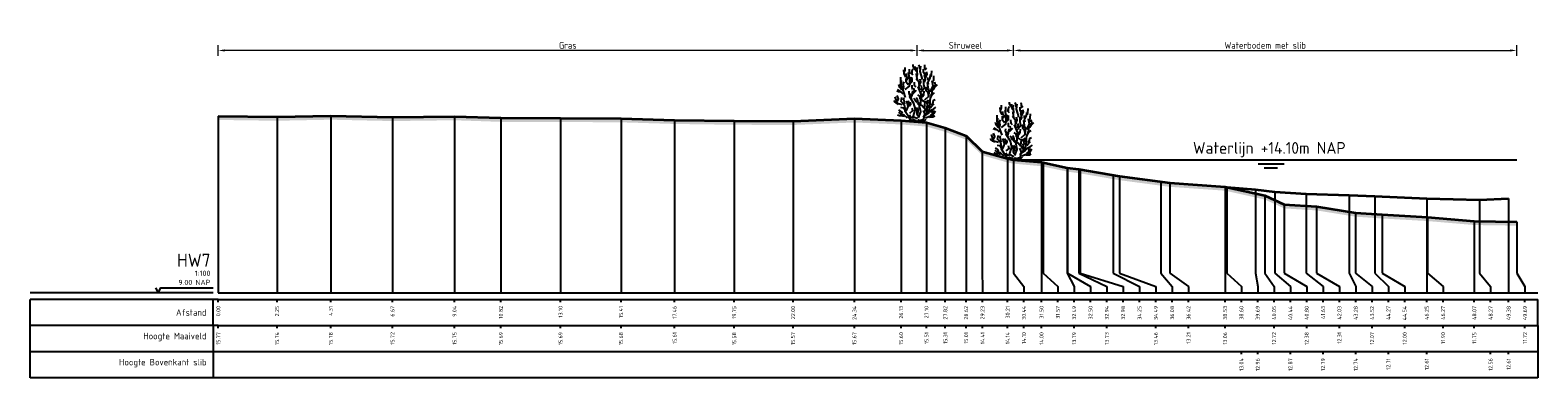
# Model space of a CAD drawing. Header units: metres. Extents: x 197883 to 206898, y 361907 to 364395.
# Tile 118 of 256: x 205777 to 205834, y 363237 to 363250. Entities that reach past the tile are written whole.
import ezdxf
from ezdxf.enums import TextEntityAlignment as Align

# ---------------------------------------------------------------- set-up
doc = ezdxf.new("R2010")
doc.units = ezdxf.units.M
doc.header["$PDMODE"] = 35
doc.header["$PDSIZE"] = 0.075
for name, color, linetype, lineweight in [('B-ME-GR-HEESTER-SD', 90, 'Continuous', 25), ('X-ME-AL-PROFIEL_BOVENKANT SLIB-GD', 42, 'Continuous', 35), ('X-ME-AL-PROFIEL_HUIDIG MAAIVELD-GD', 252, 'Continuous', 0), ('X-XX-AL-DETAIL1-M', 7, 'Continuous', 18), ('X-XX-AL-DWARSPROFIEL_PROFIELLIJN MAAIVELD-GD', 8, 'Continuous', 35), ('X-XX-AL-NAP-T18', 7, 'Continuous', 18)]:
    doc.layers.add(name, color=color, linetype=linetype, lineweight=lineweight)
doc.layers.add('X-ME-AL-PROFIEL_WATERLIJN-GD', color=150, linetype='Continuous')
doc.layers.add('X-ME-AL-PROFIELRASTER-S', color=7, linetype='Continuous')
doc.styles.add('NLCS-ISO', font='NLCS-ISO.ttf', dxfattribs={"height": 1.8})
doc.styles.add('NLCS-ISO-ANNOTATIVE-T18', font='NLCS-ISO.ttf', dxfattribs={"height": 1.8})
doc.styles.add('NLCS-ISO-M100-T25', font='NLCS-ISO.ttf', dxfattribs={"height": 0.25})
doc.dimstyles.new('NLCS-M100-T25-PIJL_L2_H1', dxfattribs={"dimscale": 0.1, "dimtxt": 2.5, "dimasz": 2.5, "dimexe": 2, "dimexo": 2, "dimgap": 0.7, "dimtad": 1, "dimzin": 0, "dimdsep": 46, "dimtxsty": 'NLCS-ISO-M100-T25', "dimcen": 0, "dimdle": 2, "dimclrd": 256, "dimclre": 256, "dimclrt": 256, "dimadec": 1, "dimazin": 0, "dimtfac": 1, "dimtdec": 3, "dimtofl": 0, "dimtmove": 0, "dimatfit": 3, "dimfxl": 2, "dimfxlon": 1, "dimtfillclr": 256, "dimtolj": 1, "dimtzin": 0, "dimlwd": -1, "dimlwe": -1, "dimarcsym": 0})

# ---------------------------------------------------------------- blocks, each defined once
blk = doc.blocks.new('SAL-PROFIELRASTER-D')
at = {"color": 0, "linetype": 'ByBlock', "lineweight": -2, "flags": 128}
for points in [[(-2, 0), (-72, 0)], [(-24, 2), (-23, 0), (-22, 2), (-2, 2)], [(-72, -12.5), (-72, -2.5)], [(0, -2.5), (-72, -2.5)], [(-2, -12.5), (-2, -2.5)], [(0, -12.5), (-72, -12.5)]]:
    blk.add_lwpolyline(points, dxfattribs=at)
at = {"color": 0, "linetype": 'ByBlock', "lineweight": -2, "style": 'NLCS-ISO-ANNOTATIVE-T18'}
blk.add_text('NAP', height=2, dxfattribs=at).set_placement((-3, 3), align=Align.RIGHT)
blk.add_text('Afstand', height=2.5, dxfattribs=at).set_placement((-4.5, -7.5), align=Align.MIDDLE_RIGHT)
for tag, height, p in [('PROFIELNR', 5, (-3, 10)), ('SCHAAL', 2, (-3, 6.5)), ('NAP', 2, (-9.94, 3))]:
    blk.add_attdef(tag, text='', height=height, dxfattribs=at).set_placement(p, align=Align.RIGHT)
blk = doc.blocks.new('SAL-PROFIELRASTER_BALK_EIND1-D')
at = {"color": 0, "linetype": 'ByBlock', "lineweight": -2}
blk.add_line((1, -12.5), (1, -2.5), dxfattribs=at)
at = {"color": 0, "linetype": 'ByBlock', "lineweight": -2, "flags": 128}
for points in [[(0, 0), (1, 0)], [(0, -2.5), (1, -2.5)], [(0, -12.5), (1, -12.5)]]:
    blk.add_lwpolyline(points, dxfattribs=at)
blk = doc.blocks.new('SAL-PROFIELRASTER_BALK-D')
at = {"color": 0, "linetype": 'ByBlock', "lineweight": -2}
for p, q in [((-72, -12.5), (-72, -2.5)), ((-2, -2.5), (-2, -12.5)), ((0, -12.5), (-72, -12.5))]:
    blk.add_line(p, q, dxfattribs=at)
at = {"color": 0, "linetype": 'ByBlock', "lineweight": -2, "style": 'NLCS-ISO-ANNOTATIVE-T18'}
for tag, height, p in [('TITEL1', 2.5, (-4.5, -6.5)), ('TITEL2', 1.5, (-4.5, -9.5))]:
    blk.add_attdef(tag, text='', height=height, dxfattribs=at).set_placement(p, align=Align.MIDDLE_RIGHT)
blk = doc.blocks.new('SAL-PROFIELRASTER_BALK_EIND2-D')
at = {"color": 0, "linetype": 'ByBlock', "lineweight": -2}
for p, q in [((1, -2.5), (1, -12.5)), ((1, -12.5), (0, -12.5))]:
    blk.add_line(p, q, dxfattribs=at)
blk = doc.blocks.new('SAL-PROFIELRASTER_BALK_DATA-D')
at = {"color": 0, "linetype": 'ByBlock', "lineweight": -2}
blk.add_lwpolyline([(0, -3.5), (0, -2.5)], dxfattribs=at)
at = {"color": 0, "linetype": 'ByBlock', "lineweight": -2, "style": 'NLCS-ISO-ANNOTATIVE-T18'}
blk.add_attdef('GETAL', text='', height=1.5, rotation=90, dxfattribs=at).set_placement((0.75, -5), align=Align.RIGHT)
blk = doc.blocks.new('SAL-PROFIELRASTER_AANHAAL-D')
at = {"color": 9, "linetype": 'ByBlock', "lineweight": -2, "flags": 128}
blk.add_lwpolyline([(0, 1), (0, 0)], dxfattribs=at)
blk = doc.blocks.new('SAL-PROFIELRASTER_AANHAAL_STAGGER-D')
at = {"color": 9, "linetype": 'ByBlock', "lineweight": -2, "flags": 128}
for points in [[(0, 0), (0, -0.25)], [(0, -0.25), (1, -0.75)], [(1, -0.75), (1, -1)]]:
    blk.add_lwpolyline(points, dxfattribs=at)
blk = doc.blocks.new('*D72')
at = {"layer": 'Defpoints', "color": 0, "transparency": 16777216}
for p in [(205783.859, 363249.521), (205783.859, 363238.292), (205810.609, 363238.292)]:
    blk.add_point(p, dxfattribs=at)
at = {"layer": 'X-XX-AL-DETAIL1-M', "color": 253, "transparency": 16777216}
for p, q in [((205783.859, 363249.321), (205783.859, 363249.721)), ((205810.359, 363249.521), (205784.109, 363249.521)), ((205810.609, 363249.321), (205810.609, 363249.721))]:
    blk.add_line(p, q, dxfattribs=at)
for points in [[(205784.109, 363249.562), (205784.109, 363249.479), (205783.859, 363249.521)], [(205810.359, 363249.562), (205810.359, 363249.479), (205810.609, 363249.521)]]:
    blk.add_solid(points, dxfattribs=at)
at = {"layer": 'X-XX-AL-DETAIL1-M', "color": 253, "transparency": 16777216, "insert": (205797.234, 363249.716), "char_height": 0.25, "attachment_point": 5, "style": 'NLCS-ISO-M100-T25'}
blk.add_mtext('\\A1;Gras', dxfattribs=at)
blk = doc.blocks.new('*D73')
at = {"layer": 'Defpoints', "color": 0, "transparency": 16777216}
for p in [(205814.298, 363249.521), (205814.298, 363243.387), (205810.609, 363238.292)]:
    blk.add_point(p, dxfattribs=at)
at = {"layer": 'X-XX-AL-DETAIL1-M', "color": 253, "transparency": 16777216}
for p, q in [((205810.609, 363249.321), (205810.609, 363249.721)), ((205810.859, 363249.521), (205814.048, 363249.521)), ((205814.298, 363249.321), (205814.298, 363249.721))]:
    blk.add_line(p, q, dxfattribs=at)
for points in [[(205810.859, 363249.562), (205810.859, 363249.479), (205810.609, 363249.521)], [(205814.048, 363249.562), (205814.048, 363249.479), (205814.298, 363249.521)]]:
    blk.add_solid(points, dxfattribs=at)
at = {"layer": 'X-XX-AL-DETAIL1-M', "color": 253, "transparency": 16777216, "insert": (205812.454, 363249.716), "char_height": 0.25, "attachment_point": 5, "style": 'NLCS-ISO-M100-T25'}
blk.add_mtext('\\A1;Struweel', dxfattribs=at)
blk = doc.blocks.new('*D74')
at = {"layer": 'Defpoints', "color": 0, "transparency": 16777216}
for p in [(205833.55, 363249.521), (205814.298, 363243.387), (205833.55, 363239.042)]:
    blk.add_point(p, dxfattribs=at)
at = {"layer": 'X-XX-AL-DETAIL1-M', "color": 253, "transparency": 16777216}
for p, q in [((205814.298, 363249.321), (205814.298, 363249.721)), ((205814.548, 363249.521), (205833.3, 363249.521)), ((205833.55, 363249.321), (205833.55, 363249.721))]:
    blk.add_line(p, q, dxfattribs=at)
for points in [[(205814.548, 363249.562), (205814.548, 363249.479), (205814.298, 363249.521)], [(205833.3, 363249.562), (205833.3, 363249.479), (205833.55, 363249.521)]]:
    blk.add_solid(points, dxfattribs=at)
at = {"layer": 'X-XX-AL-DETAIL1-M', "color": 253, "transparency": 16777216, "insert": (205823.924, 363249.716), "char_height": 0.25, "attachment_point": 5, "style": 'NLCS-ISO-M100-T25'}
blk.add_mtext('\\A1;Waterbodem met slib', dxfattribs=at)
blk = doc.blocks.new('SGR-HEESTER_S01_E_ZIJ-D')
blk.add_line((-0.17, 0), (0.14, 0))
at = {"flags": 128}
for points in [[(-0.88, 3.43), (-1.01, 3.7), (-1.02, 3.99)], [(-0.97, 3.82), (-0.92, 3.96), (-0.92, 4.17)], [(-0.82, 3.15), (-0.77, 3.36), (-0.82, 3.56), (-0.82, 3.69)], [(-0.79, 3.24), (-0.61, 3.49), (-0.66, 3.77)], [(-0.6, 3.64), (-0.6, 3.89), (-0.6, 4.04)], [(-0.33, 3.58), (-0.43, 3.69), (-0.42, 3.84)], [(-0.39, 3.73), (-0.39, 3.91), (-0.31, 4.07)], [(-0.2, 4.07), (-0.32, 4.28), (-0.32, 4.4)], [(-0.04, 3.82), (-0.15, 3.99), (-0.15, 4.24)], [(-0.06, 4), (0, 4.09), (-0.05, 4.17)], [(0.04, 3.22), (-0.02, 3.33), (-0.05, 3.64), (-0.06, 3.69)], [(-0.01, 3.48), (0.02, 3.66), (-0.02, 3.86), (-0.02, 3.98)], [(0.2, 4.02), (0.16, 4.26), (0.11, 4.37)], [(0.4, 3.24), (0.32, 3.53), (0.23, 3.86), (0.28, 4.25)], [(0.55, 3.49), (0.58, 3.63), (0.49, 3.78), (0.49, 4.02)], [(0.56, 3.05), (0.62, 3.24), (0.58, 3.44), (0.63, 3.78)], [(0.59, 4.06), (0.59, 4.23), (0.58, 4.36)], [(0.58, 3.97), (0.72, 4.1)], [(0.63, 3.39), (0.75, 3.63), (0.74, 3.82)], [(0.87, 2.88), (0.83, 3.04), (0.99, 3.35), (1.02, 3.62)], [(1.05, 3.44), (1.09, 3.59), (1.12, 3.91)], [(1.2, 2.91), (1.2, 3.11), (1.27, 3.18), (1.28, 3.51)], [(-1.36, 2.28), (-1.57, 2.36)], [(-1.08, 2.11), (-1.23, 2.27), (-1.5, 2.44)], [(-1.17, 2.44), (-1.33, 2.64), (-1.4, 2.85)], [(-1.26, 2.87), (-1.27, 3.11), (-1.26, 3.41)], [(-0.89, 1.87), (-1.06, 2.36), (-1.22, 2.75), (-1.2, 3.17)], [(-1.09, 2.51), (-1.03, 2.67), (-1.08, 2.85), (-1.01, 3.06)], [(-0.93, 2.47), (-0.6, 2.73), (-0.58, 3.23), (-0.56, 3.45)], [(-0.69, 2.83), (-0.85, 3.03), (-0.85, 3.32)], [(-0.56, 2.04), (-0.63, 2.22), (-0.61, 2.36)], [(-0.6, 2.82), (-0.47, 3.09), (-0.48, 3.24), (-0.4, 3.41)], [(-0.49, 2.98), (-0.4, 3.1), (-0.4, 3.32)], [(-0.4, 1.72), (-0.48, 1.81), (-0.39, 2.04), (-0.35, 2.37)], [(-0.35, 2.48), (-0.39, 2.62), (-0.4, 2.81)], [(-0.34, 2.14), (-0.22, 2.36), (-0.26, 2.57)], [(-0.29, 2.19), (-0.07, 2.42)], [(-0.09, 2.67), (-0.2, 2.78), (-0.21, 3.04)], [(0.14, 2.85), (0.15, 3.01), (-0.08, 3.3)], [(0.1, 0.32), (0.27, 0.78), (0.18, 1.2), (0.27, 1.46), (0.29, 2.12), (0.07, 2.68)], [(0.2, 2.43), (0.13, 2.69), (0.27, 3.03), (0.23, 3.26)], [(0.29, 2.31), (0.56, 2.6), (0.51, 2.92), (0.51, 3.28)], [(0.31, 2.42), (0.36, 2.58), (0.32, 2.78)], [(0.41, 1.94), (0.5, 2.07), (0.53, 2.35)], [(0.58, 1.68), (0.89, 1.96), (0.91, 2.29), (0.89, 2.55)], [(0.87, 2.02), (0.83, 2.27), (0.69, 2.38), (0.69, 2.69)], [(0.75, 2.43), (0.83, 2.65), (0.79, 3.01)], [(0.83, 3.19), (0.82, 3.39)], [(0.99, 2.31), (1.21, 2.73), (1.13, 3.14)], [(1.05, 2), (1.15, 2.2), (1.16, 2.57)], [(1.06, 2.36), (1.23, 2.48), (1.34, 2.65), (1.54, 2.85)], [(1.29, 2.62), (1.4, 2.83), (1.34, 3.04)], [(-1.43, 1.34), (-1.6, 1.42), (-1.71, 1.53), (-1.76, 1.63)], [(-1.15, 1.31), (-1.52, 1.41), (-1.7, 1.92)], [(-1.51, 1.59), (-1.44, 1.77), (-1.55, 2.02)], [(-0.17, 0), (-0.52, 0.15), (-0.67, 0.41), (-0.93, 0.8), (-0.93, 1.02), (-0.98, 1.28), (-1.24, 1.57), (-1.17, 1.87)], [(-0.94, 1.35), (-0.97, 1.46), (-1.01, 1.65), (-1.07, 1.74), (-0.99, 1.83)], [(-0.85, 0.82), (-0.74, 1.04), (-0.6, 1.44), (-0.69, 1.61)], [(-0.69, 1.23), (-0.76, 1.4), (-0.82, 1.62)], [(-0.62, 1.2), (-0.49, 1.36), (-0.53, 1.52)], [(0.01, 0.23), (-0.32, 0.39), (-0.14, 0.96), (-0.25, 1.41), (-0.58, 1.92), (-0.49, 2.16)], [(0.01, 1.48), (-0.11, 1.58), (-0.16, 1.69), (-0.26, 1.8)], [(0.27, 1.32), (0.07, 1.45), (0.01, 1.7), (-0.09, 1.83)], [(0.53, 1.04), (0.45, 1.13), (0.35, 1.26), (0.15, 1.28), (0.01, 1.41)], [(0.23, 1.76), (0.19, 1.96), (0.04, 2.07)], [(0.12, 0.1), (0.49, 0.17), (0.58, 0.47), (0.89, 0.67), (0.95, 1.13), (1.02, 1.92)], [(0.69, 0.8), (0.56, 1.11), (0.6, 1.5), (0.21, 1.74)], [(0.31, 1.73), (0.36, 1.9), (0.41, 2.16)], [(0.62, 0.59), (0.76, 0.73), (0.76, 0.98), (0.72, 1.22)], [(0.92, 1.08), (0.8, 1.26), (0.77, 1.43), (0.68, 1.61)], [(0.85, 1.38), (0.82, 1.54), (0.87, 1.68)], [(1, 1.08), (1.14, 1.25), (1.29, 1.39)], [(1.02, 1.81), (1.14, 2.08), (1.33, 2.24)], [(1.12, 1.28), (1.21, 1.47), (1.24, 1.65), (1.37, 1.7)], [(-0.97, 0.4), (-1.22, 0.45), (-1.36, 0.45), (-1.5, 0.52)], [(-0.76, 0.28), (-1, 0.52), (-1.24, 0.58), (-1.41, 0.74)], [(-1.13, 0.64), (-1.2, 0.78), (-1.4, 0.92)], [(-0.96, 0.92), (-1.06, 1.05), (-1.26, 1.09)], [(-0.31, 0.32), (-0.47, 0.32), (-0.6, 0.51)], [(-0.58, 0.67), (-0.34, 0.87), (-0.39, 1.06)], [(-0.14, 0.09), (-0.31, 0.17), (-0.35, 0.21)], [(0, 0), (-0.14, 0.14)], [(0.06, 0.44), (-0.01, 0.58), (0, 0.85), (-0.12, 1.09)], [(-0.02, 0), (0.14, 0.2)], [(0.02, 0.6), (0.08, 0.78), (0.08, 0.94), (0.02, 1.11)], [(0.14, 0), (0.53, 0.06), (0.67, 0.21)], [(0.49, 0.37), (0.6, 0.59), (0.47, 0.88)], [(0.62, 0.3), (0.95, 0.43), (1.28, 0.58)], [(0.8, 0.8), (0.85, 0.95)], [(0.93, 0.75), (1.1, 0.92), (1.2, 0.92)], [(0.94, 0.37), (1.2, 0.38), (1.35, 0.46)], [(1.01, 0.51), (1.2, 0.62), (1.15, 0.72), (1.23, 0.89)], [(1.14, 0.94), (1.28, 1.01), (1.43, 1.12)], [(1.27, 0.64), (1.4, 0.84)]]:
    blk.add_lwpolyline(points, dxfattribs=at)

msp = doc.modelspace()

# ---------------------------------------------------------------- hatches: boundary and pattern name
at = {"layer": 'X-ME-AL-PROFIEL_HUIDIG MAAIVELD-GD'}
h = msp.add_hatch(dxfattribs=at)
h.set_pattern_fill('AGR-MAAIVELD', color=256, scale=0.05, pattern_type=2)
h.set_pattern_definition([(45, (-9.4753, -902.2587), (-0.25000007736, 0.25000007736), []), (45, (-9.511, -902.223), (0, 0.50000015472), [0.3535535, -0.3535535]), (45, (-9.5467, -902.18727), (0, 0.50000015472), [0.3535535, -0.3535535]), (45, (-9.58293, -902.15106), (0, 0.50000015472), [0.3535535, -0.3535535]), (45, (-9.61814, -902.11585), (0, 0.50000015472), [0.3535535, -0.3535535]), (45, (-9.65386, -902.08013), (0, 0.50000015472), [0.3535535, -0.3535535]), (45, (-9.68957, -902.0444), (0, 0.50000015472), [0.3535535, -0.3535535]), (315, (-9.4753, -902.2587), (0.25000007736, 0.25000007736), []), (315, (-9.43957, -902.223), (0.50000015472, -1e-16), [0.3535535, -0.3535535]), (315, (-9.40386, -902.18727), (0.50000015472, -1e-16), [0.3535535, -0.3535535]), (315, (-9.36764, -902.15106), (0.50000015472, -1e-16), [0.3535535, -0.3535535]), (315, (-9.33243, -902.11585), (0.50000015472, -1e-16), [0.3535535, -0.3535535]), (315, (-9.2967, -902.08013), (0.50000015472, -1e-16), [0.3535535, -0.3535535]), (315, (-9.261, -902.0444), (0.50000015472, -1e-16), [0.3535535, -0.3535535])])
h.paths.add_polyline_path([(205833.55, 363242.968), (205831.926, 363242.992), (205830.13, 363243.145), (205828.395, 363243.243), (205827.376, 363243.312), (205825.892, 363243.551), (205824.655, 363243.628), (205823.908, 363243.969), (205822.389, 363244.306), (205820.281, 363244.453), (205818.348, 363244.709), (205816.798, 363244.975), (205816.352, 363245.036), (205815.364, 363245.241), (205814.298, 363245.341), (205814.068, 363245.384), (205813.091, 363245.66), (205812.48, 363246.256), (205811.682, 363246.555), (205810.961, 363246.759), (205809.989, 363246.842), (205808.202, 363246.915), (205805.855, 363246.82), (205803.604, 363246.828), (205801.324, 363246.859), (205799.271, 363246.922), (205796.956, 363246.934), (205794.674, 363246.94), (205792.9, 363247), (205790.526, 363246.97), (205788.166, 363247.022), (205786.107, 363246.982), (205783.859, 363247.012), (205783.859, 363246.862), (205786.107, 363246.832), (205788.166, 363246.872), (205790.526, 363246.82), (205792.9, 363246.85), (205794.674, 363246.79), (205796.956, 363246.784), (205799.271, 363246.772), (205801.324, 363246.709), (205803.604, 363246.678), (205805.855, 363246.67), (205808.202, 363246.765), (205809.989, 363246.692), (205810.961, 363246.609), (205811.682, 363246.405), (205812.48, 363246.106), (205813.091, 363245.51), (205814.068, 363245.234), (205814.298, 363245.191), (205815.364, 363245.091), (205816.352, 363244.886), (205816.798, 363244.825), (205818.348, 363244.559), (205820.281, 363244.303), (205822.389, 363244.156), (205823.908, 363243.819), (205824.655, 363243.478), (205825.892, 363243.401), (205827.376, 363243.162), (205828.395, 363243.093), (205830.13, 363242.995), (205831.926, 363242.842), (205833.55, 363242.818)])

# ---------------------------------------------------------------- linework, layer by layer
at = {"layer": 'X-ME-AL-PROFIEL_BOVENKANT SLIB-GD'}
msp.add_lwpolyline([(205822.456, 363244.286), (205823.553, 363244.202), (205824.295, 363244.118), (205825.487, 363244.031), (205827.135, 363243.982), (205828.125, 363243.952), (205830.108, 363243.856), (205832.131, 363243.803), (205833.24, 363243.86)], dxfattribs=at)
at = {"layer": 'X-ME-AL-PROFIEL_WATERLIJN-GD'}
for points in [[(205814.298, 363245.341), (205833.55, 363245.341)], [(205823.65, 363245.178), (205824.65, 363245.178)], [(205823.891, 363245.033), (205824.391, 363245.033)]]:
    msp.add_lwpolyline(points, dxfattribs=at)
at = {"layer": 'X-XX-AL-DWARSPROFIEL_PROFIELLIJN MAAIVELD-GD'}
msp.add_lwpolyline([(205783.859, 363247.012), (205786.107, 363246.982), (205788.166, 363247.022), (205790.526, 363246.97), (205792.9, 363247), (205794.674, 363246.94), (205796.956, 363246.934), (205799.271, 363246.922), (205801.324, 363246.859), (205803.604, 363246.828), (205805.855, 363246.82), (205808.202, 363246.915), (205809.989, 363246.842), (205810.961, 363246.759), (205811.682, 363246.555), (205812.48, 363246.256), (205813.091, 363245.66), (205814.068, 363245.384), (205814.298, 363245.341), (205815.364, 363245.241), (205816.352, 363245.036), (205816.798, 363244.975), (205818.348, 363244.709), (205820.281, 363244.453), (205822.389, 363244.306), (205823.908, 363243.969), (205824.655, 363243.628), (205825.892, 363243.551), (205827.376, 363243.312), (205828.395, 363243.243), (205830.13, 363243.145), (205831.926, 363242.992), (205833.55, 363242.968)], dxfattribs=at)

# ---------------------------------------------------------------- block references
at = {"layer": 'B-ME-GR-HEESTER-SD', "xscale": 0.5, "yscale": 0.5, "zscale": 0.5}
for p in [(205810.609, 363246.789), (205814.298, 363245.341)]:
    msp.add_blockref('SGR-HEESTER_S01_E_ZIJ-D', p, dxfattribs=at)
at = {"layer": 'X-ME-AL-PROFIELRASTER-S'}
for p, yscale in [((205783.859, 363240.246), 6.766), ((205786.107, 363240.246), 6.736000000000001), ((205788.166, 363240.246), 6.776), ((205790.526, 363240.246), 6.724), ((205792.9, 363240.246), 6.754), ((205794.674, 363240.246), 6.694000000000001), ((205796.956, 363240.246), 6.688000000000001), ((205799.271, 363240.246), 6.676), ((205808.202, 363240.246), 6.669), ((205801.324, 363240.246), 6.613), ((205803.604, 363240.246), 6.582000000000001), ((205805.855, 363240.246), 6.574), ((205809.989, 363240.246), 6.596), ((205810.961, 363240.246), 6.513), ((205811.682, 363240.246), 6.308999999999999), ((205812.48, 363240.246), 6.01), ((205813.091, 363241.246), 4.414), ((205814.068, 363240.246), 5.138), ((205814.298, 363241.246), 4.095000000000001), ((205814.298, 363241.246), 4.095000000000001), ((205814.298, 363241.246), 4.095000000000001), ((205814.298, 363241.246), 4.095000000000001), ((205815.364, 363240.246), 4.994999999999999), ((205815.424, 363241.246), 4.004), ((205816.352, 363241.246), 3.789999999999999), ((205816.361, 363241.246), 3.772), ((205816.798, 363241.246), 3.728999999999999), ((205816.841, 363241.246), 3.720000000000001), ((205818.11, 363241.246), 3.460000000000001), ((205818.348, 363241.246), 3.462999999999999), ((205819.934, 363241.246), 3.250999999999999), ((205820.281, 363241.246), 3.207000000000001), ((205822.389, 363240.246), 4.06), ((205822.456, 363241.246), 3.039999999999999), ((205823.553, 363241.246), 2.956), ((205824.295, 363241.246), 2.872), ((205825.487, 363241.246), 2.785), ((205823.908, 363241.246), 2.723000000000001), ((205824.655, 363241.246), 2.382), ((205825.892, 363241.246), 2.305), ((205827.135, 363241.246), 2.736000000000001), ((205828.125, 363241.246), 2.706), ((205830.108, 363240.246), 3.609999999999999), ((205832.131, 363241.246), 2.557), ((205833.24, 363240.246), 3.614000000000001), ((205827.376, 363241.246), 2.066000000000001), ((205828.395, 363241.246), 1.997), ((205830.13, 363241.246), 1.898999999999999), ((205831.926, 363240.246), 2.746), ((205833.55, 363241.246), 1.722)]:
    msp.add_blockref('SAL-PROFIELRASTER_AANHAAL-D', p, dxfattribs=dict(at, yscale=yscale))
at = {"layer": 'X-ME-AL-PROFIELRASTER-S', "xscale": 0.1, "yscale": 0.1, "zscale": 0.1}
for name, p, values in [('SAL-PROFIELRASTER-D', (205783.859, 363240.246), {'PROFIELNR': 'HW7', 'SCHAAL': '1:100', 'NAP': '9.00'}), ('SAL-PROFIELRASTER_BALK_DATA-D', (205783.859, 363240.246), {'GETAL': '0.00'}), ('SAL-PROFIELRASTER_BALK_DATA-D', (205786.107, 363240.246), {'GETAL': '2.25'}), ('SAL-PROFIELRASTER_BALK_DATA-D', (205788.166, 363240.246), {'GETAL': '4.31'}), ('SAL-PROFIELRASTER_BALK_DATA-D', (205790.526, 363240.246), {'GETAL': '6.67'}), ('SAL-PROFIELRASTER_BALK_DATA-D', (205792.9, 363240.246), {'GETAL': '9.04'}), ('SAL-PROFIELRASTER_BALK_DATA-D', (205794.674, 363240.246), {'GETAL': '10.82'}), ('SAL-PROFIELRASTER_BALK_DATA-D', (205796.956, 363240.246), {'GETAL': '13.10'}), ('SAL-PROFIELRASTER_BALK_DATA-D', (205799.271, 363240.246), {'GETAL': '15.41'}), ('SAL-PROFIELRASTER_BALK_DATA-D', (205801.324, 363240.246), {'GETAL': '17.46'}), ('SAL-PROFIELRASTER_BALK_DATA-D', (205803.604, 363240.246), {'GETAL': '19.75'}), ('SAL-PROFIELRASTER_BALK_DATA-D', (205805.855, 363240.246), {'GETAL': '22.00'}), ('SAL-PROFIELRASTER_BALK_DATA-D', (205808.202, 363240.246), {'GETAL': '24.34'}), ('SAL-PROFIELRASTER_BALK_DATA-D', (205809.989, 363240.246), {'GETAL': '26.13'}), ('SAL-PROFIELRASTER_BALK_DATA-D', (205810.961, 363240.246), {'GETAL': '27.10'}), ('SAL-PROFIELRASTER_BALK_DATA-D', (205811.682, 363240.246), {'GETAL': '27.82'}), ('SAL-PROFIELRASTER_BALK_DATA-D', (205812.48, 363240.246), {'GETAL': '28.62'}), ('SAL-PROFIELRASTER_BALK_DATA-D', (205813.105, 363240.246), {'GETAL': '29.23'}), ('SAL-PROFIELRASTER_BALK_DATA-D', (205814.068, 363240.246), {'GETAL': '30.21'}), ('SAL-PROFIELRASTER_BALK_DATA-D', (205814.693, 363240.246), {'GETAL': '30.44'}), ('SAL-PROFIELRASTER_BALK_DATA-D', (205814.693, 363240.246), {'GETAL': '30.44'}), ('SAL-PROFIELRASTER_BALK_DATA-D', (205814.693, 363240.246), {'GETAL': '30.44'}), ('SAL-PROFIELRASTER_BALK_DATA-D', (205814.693, 363240.246), {'GETAL': '30.44'}), ('SAL-PROFIELRASTER_BALK_DATA-D', (205815.364, 363240.246), {'GETAL': '31.50'}), ('SAL-PROFIELRASTER_BALK_DATA-D', (205815.989, 363240.246), {'GETAL': '31.57'}), ('SAL-PROFIELRASTER_BALK_DATA-D', (205816.614, 363240.246), {'GETAL': '32.49'}), ('SAL-PROFIELRASTER_BALK_DATA-D', (205817.239, 363240.246), {'GETAL': '32.50'}), ('SAL-PROFIELRASTER_BALK_DATA-D', (205817.864, 363240.246), {'GETAL': '32.94'}), ('SAL-PROFIELRASTER_BALK_DATA-D', (205818.489, 363240.246), {'GETAL': '32.98'}), ('SAL-PROFIELRASTER_BALK_DATA-D', (205819.114, 363240.246), {'GETAL': '34.25'}), ('SAL-PROFIELRASTER_BALK_DATA-D', (205819.739, 363240.246), {'GETAL': '34.49'}), ('SAL-PROFIELRASTER_BALK_DATA-D', (205820.364, 363240.246), {'GETAL': '36.08'}), ('SAL-PROFIELRASTER_BALK_DATA-D', (205820.989, 363240.246), {'GETAL': '36.42'}), ('SAL-PROFIELRASTER_BALK_DATA-D', (205822.389, 363240.246), {'GETAL': '38.53'}), ('SAL-PROFIELRASTER_BALK_DATA-D', (205823.014, 363240.246), {'GETAL': '38.60'}), ('SAL-PROFIELRASTER_BALK_DATA-D', (205823.639, 363240.246), {'GETAL': '39.69'}), ('SAL-PROFIELRASTER_BALK_DATA-D', (205824.264, 363240.246), {'GETAL': '40.05'}), ('SAL-PROFIELRASTER_BALK_DATA-D', (205824.889, 363240.246), {'GETAL': '40.44'}), ('SAL-PROFIELRASTER_BALK_DATA-D', (205825.514, 363240.246), {'GETAL': '40.80'}), ('SAL-PROFIELRASTER_BALK_DATA-D', (205826.139, 363240.246), {'GETAL': '41.63'}), ('SAL-PROFIELRASTER_BALK_DATA-D', (205826.764, 363240.246), {'GETAL': '42.03'}), ('SAL-PROFIELRASTER_BALK_DATA-D', (205827.389, 363240.246), {'GETAL': '43.28'}), ('SAL-PROFIELRASTER_BALK_DATA-D', (205828.014, 363240.246), {'GETAL': '43.52'}), ('SAL-PROFIELRASTER_BALK_DATA-D', (205828.639, 363240.246), {'GETAL': '44.27'}), ('SAL-PROFIELRASTER_BALK_DATA-D', (205829.264, 363240.246), {'GETAL': '44.54'}), ('SAL-PROFIELRASTER_BALK_DATA-D', (205830.108, 363240.246), {'GETAL': '46.25'}), ('SAL-PROFIELRASTER_BALK_DATA-D', (205830.733, 363240.246), {'GETAL': '46.27'}), ('SAL-PROFIELRASTER_BALK_DATA-D', (205831.926, 363240.246), {'GETAL': '48.07'}), ('SAL-PROFIELRASTER_BALK_DATA-D', (205832.551, 363240.246), {'GETAL': '48.27'}), ('SAL-PROFIELRASTER_BALK_DATA-D', (205833.24, 363240.246), {'GETAL': '49.38'}), ('SAL-PROFIELRASTER_BALK_DATA-D', (205833.865, 363240.246), {'GETAL': '49.69'}), ('SAL-PROFIELRASTER_BALK-D', (205783.859, 363239.246), {'TITEL1': 'Hoogte Maaiveld'}), ('SAL-PROFIELRASTER_BALK_DATA-D', (205783.859, 363239.246), {'GETAL': '15.77'}), ('SAL-PROFIELRASTER_BALK_DATA-D', (205786.107, 363239.246), {'GETAL': '15.74'}), ('SAL-PROFIELRASTER_BALK_DATA-D', (205788.166, 363239.246), {'GETAL': '15.78'}), ('SAL-PROFIELRASTER_BALK_DATA-D', (205790.526, 363239.246), {'GETAL': '15.72'}), ('SAL-PROFIELRASTER_BALK_DATA-D', (205792.9, 363239.246), {'GETAL': '15.75'}), ('SAL-PROFIELRASTER_BALK_DATA-D', (205794.674, 363239.246), {'GETAL': '15.69'}), ('SAL-PROFIELRASTER_BALK_DATA-D', (205796.956, 363239.246), {'GETAL': '15.69'}), ('SAL-PROFIELRASTER_BALK_DATA-D', (205799.271, 363239.246), {'GETAL': '15.68'}), ('SAL-PROFIELRASTER_BALK_DATA-D', (205801.324, 363239.246), {'GETAL': '15.61'}), ('SAL-PROFIELRASTER_BALK_DATA-D', (205803.604, 363239.246), {'GETAL': '15.58'}), ('SAL-PROFIELRASTER_BALK_DATA-D', (205805.855, 363239.246), {'GETAL': '15.57'}), ('SAL-PROFIELRASTER_BALK_DATA-D', (205808.202, 363239.246), {'GETAL': '15.67'}), ('SAL-PROFIELRASTER_BALK_DATA-D', (205809.989, 363239.246), {'GETAL': '15.60'}), ('SAL-PROFIELRASTER_BALK_DATA-D', (205810.961, 363239.246), {'GETAL': '15.51'}), ('SAL-PROFIELRASTER_BALK_DATA-D', (205811.682, 363239.246), {'GETAL': '15.31'}), ('SAL-PROFIELRASTER_BALK_DATA-D', (205812.48, 363239.246), {'GETAL': '15.01'}), ('SAL-PROFIELRASTER_BALK_DATA-D', (205813.105, 363239.246), {'GETAL': '14.41'}), ('SAL-PROFIELRASTER_BALK_DATA-D', (205814.068, 363239.246), {'GETAL': '14.14'}), ('SAL-PROFIELRASTER_BALK_DATA-D', (205814.693, 363239.246), {'GETAL': '14.10'}), ('SAL-PROFIELRASTER_BALK_DATA-D', (205815.364, 363239.246), {'GETAL': '14.00'}), ('SAL-PROFIELRASTER_BALK_DATA-D', (205816.614, 363239.246), {'GETAL': '13.79'}), ('SAL-PROFIELRASTER_BALK_DATA-D', (205817.864, 363239.246), {'GETAL': '13.73'}), ('SAL-PROFIELRASTER_BALK_DATA-D', (205819.739, 363239.246), {'GETAL': '13.46'}), ('SAL-PROFIELRASTER_BALK_DATA-D', (205820.989, 363239.246), {'GETAL': '13.21'}), ('SAL-PROFIELRASTER_BALK_DATA-D', (205822.389, 363239.246), {'GETAL': '13.06'}), ('SAL-PROFIELRASTER_BALK_DATA-D', (205824.264, 363239.246), {'GETAL': '12.72'}), ('SAL-PROFIELRASTER_BALK_DATA-D', (205825.514, 363239.246), {'GETAL': '12.38'}), ('SAL-PROFIELRASTER_BALK_DATA-D', (205826.764, 363239.246), {'GETAL': '12.31'}), ('SAL-PROFIELRASTER_BALK_DATA-D', (205828.014, 363239.246), {'GETAL': '12.07'}), ('SAL-PROFIELRASTER_BALK_DATA-D', (205829.264, 363239.246), {'GETAL': '12.00'}), ('SAL-PROFIELRASTER_BALK_DATA-D', (205830.733, 363239.246), {'GETAL': '11.90'}), ('SAL-PROFIELRASTER_BALK_DATA-D', (205831.926, 363239.246), {'GETAL': '11.75'}), ('SAL-PROFIELRASTER_BALK_DATA-D', (205833.865, 363239.246), {'GETAL': '11.72'}), ('SAL-PROFIELRASTER_BALK-D', (205783.859, 363238.246), {'TITEL1': 'Hoogte Bovenkant slib'}), ('SAL-PROFIELRASTER_BALK_DATA-D', (205823.014, 363238.246), {'GETAL': '13.04'}), ('SAL-PROFIELRASTER_BALK_DATA-D', (205823.639, 363238.246), {'GETAL': '12.96'}), ('SAL-PROFIELRASTER_BALK_DATA-D', (205824.889, 363238.246), {'GETAL': '12.87'}), ('SAL-PROFIELRASTER_BALK_DATA-D', (205826.139, 363238.246), {'GETAL': '12.79'}), ('SAL-PROFIELRASTER_BALK_DATA-D', (205827.389, 363238.246), {'GETAL': '12.74'}), ('SAL-PROFIELRASTER_BALK_DATA-D', (205828.639, 363238.246), {'GETAL': '12.71'}), ('SAL-PROFIELRASTER_BALK_DATA-D', (205830.108, 363238.246), {'GETAL': '12.61'}), ('SAL-PROFIELRASTER_BALK_DATA-D', (205832.551, 363238.246), {'GETAL': '12.56'}), ('SAL-PROFIELRASTER_BALK_DATA-D', (205833.24, 363238.246), {'GETAL': '12.61'})]:
    msp.add_blockref(name, p, dxfattribs=at).add_auto_attribs(values)
at = {"layer": 'X-ME-AL-PROFIELRASTER-S'}
for p, xscale, zscale in [((205813.091, 363241.246), 0.01381903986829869, 0.01381903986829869), ((205814.298, 363241.246), 0.3944010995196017, 0.3944010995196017), ((205814.298, 363241.246), 0.3944010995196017, 0.3944010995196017), ((205814.298, 363241.246), 0.3944010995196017, 0.3944010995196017), ((205814.298, 363241.246), 0.3944010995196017, 0.3944010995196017), ((205815.424, 363241.246), 0.5645378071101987, 0.5645378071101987), ((205816.352, 363241.246), 0.2615476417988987, 0.2615476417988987), ((205816.361, 363241.246), 0.8781393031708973, 0.8781393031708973), ((205816.798, 363241.246), 1.066216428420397, 1.066216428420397), ((205816.841, 363241.246), 1.648027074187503, 1.648027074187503), ((205818.11, 363241.246), 1.003987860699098, 1.003987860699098), ((205818.348, 363241.246), 1.391071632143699, 1.391071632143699), ((205819.934, 363241.246), 0.4296175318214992, 0.4296175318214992), ((205820.281, 363241.246), 0.7073957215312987, 0.7073957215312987), ((205822.456, 363241.246), 0.5575283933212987, 0.5575283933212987), ((205823.553, 363241.246), 0.08537599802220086, 0.08537599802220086), ((205823.908, 363241.246), 0.3558019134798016, 0.3558019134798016), ((205824.295, 363241.246), 0.5939194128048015, 0.5939194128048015), ((205824.655, 363241.246), 0.8584618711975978, 0.8584618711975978), ((205825.487, 363241.246), 0.6518408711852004, 0.6518408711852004), ((205825.892, 363241.246), 0.8713257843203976, 0.8713257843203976), ((205827.135, 363241.246), 0.2541124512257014, 0.2541124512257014), ((205827.376, 363241.246), 0.6375934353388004, 0.6375934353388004), ((205828.125, 363241.246), 0.5140113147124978, 0.5140113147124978), ((205828.395, 363241.246), 0.8684146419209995, 0.8684146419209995), ((205830.13, 363241.246), 0.6027966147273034, 0.6027966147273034), ((205832.131, 363241.246), 0.4202682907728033, 0.4202682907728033), ((205833.55, 363241.246), 0.3157667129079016, 0.3157667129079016)]:
    msp.add_blockref('SAL-PROFIELRASTER_AANHAAL_STAGGER-D', p, dxfattribs=dict(at, xscale=xscale, zscale=zscale))
at = {"layer": 'X-ME-AL-PROFIELRASTER-S', "xscale": 50.5, "yscale": 0.1, "zscale": 51.6749181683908}
for name, p in [('SAL-PROFIELRASTER_BALK_EIND1-D', (205783.859, 363240.246)), ('SAL-PROFIELRASTER_BALK_EIND2-D', (205783.859, 363239.246)), ('SAL-PROFIELRASTER_BALK_EIND2-D', (205783.859, 363238.246))]:
    msp.add_blockref(name, p, dxfattribs=at)

# ---------------------------------------------------------------- texts
at = {"layer": 'X-XX-AL-NAP-T18', "color": 10, "insert": (205821.161, 363245.431), "char_height": 0.45, "width": 15.43377, "attachment_point": 7, "style": 'NLCS-ISO'}
msp.add_mtext('Waterlijn +14.10m NAP', dxfattribs=at)

# ---------------------------------------------------------------- dimensions: what is measured, and where the dimension line sits
at = {"layer": 'X-XX-AL-DETAIL1-M', "color": 253}
for base, p1, p2, text, picture, middle in [((205783.859, 363249.521), (205810.609, 363238.292), (205783.859, 363238.292), 'Gras', '*D72', (205797.234, 363249.521)), ((205814.298, 363249.521), (205810.609, 363238.292), (205814.298, 363243.387), 'Struweel', '*D73', (205812.454, 363249.521)), ((205833.55, 363249.521), (205814.298, 363243.387), (205833.55, 363239.042), 'Waterbodem met slib', '*D74', (205823.924, 363249.521))]:
    dim = msp.add_linear_dim(base=base, p1=p1, p2=p2, text=text, dimstyle='NLCS-M100-T25-PIJL_L2_H1', override={"dimclrd": 253, "dimclre": 253, "dimclrt": 253}, dxfattribs=at)
    dim.commit()
    dim.dimension.update_dxf_attribs({"geometry": picture, "text_midpoint": middle, "dimtype": 160})

doc.saveas('drawing.dxf')
